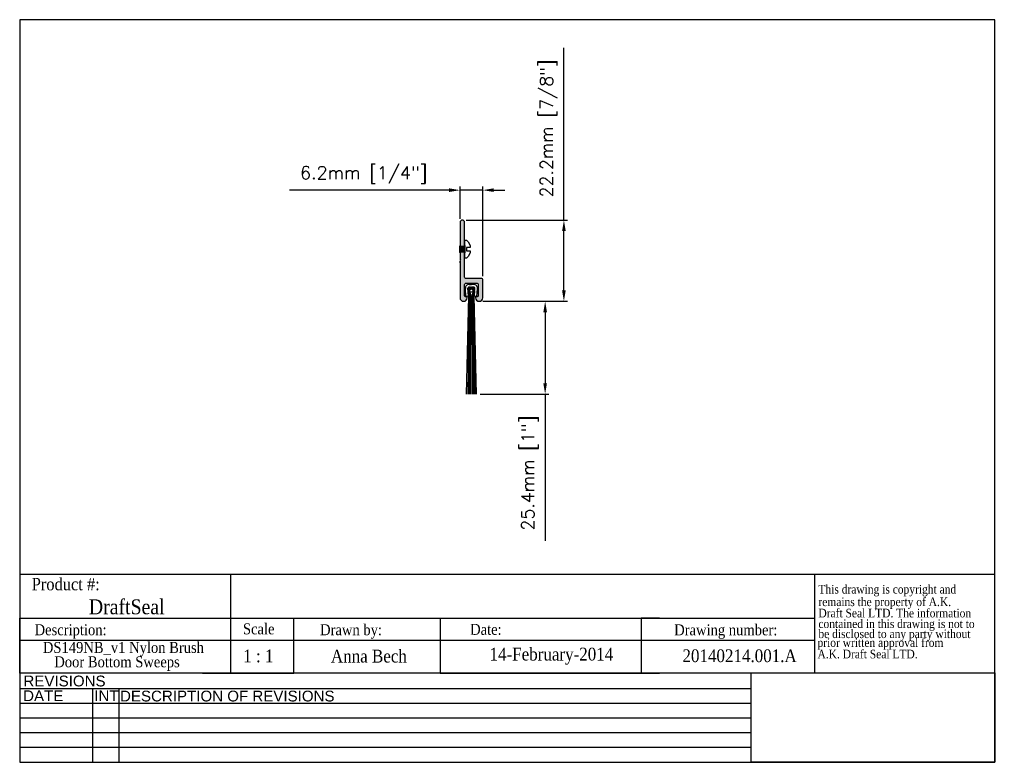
# Model space of a CAD drawing. Header units: millimetres. Extents: x 2362 to 2631, y 15 to 219.
import ezdxf
from ezdxf.enums import TextEntityAlignment as Align

# ---------------------------------------------------------------- set-up
doc = ezdxf.new("R2010")
doc.units = ezdxf.units.MM
doc.header["$MEASUREMENT"] = 0
doc.layers.add('AM_5', color=3, linetype='Continuous', lineweight=25)
doc.layers.add('BORDER', color=7, linetype='Continuous', lineweight=25)
for name, color, linetype in [('APPLIED', 2, 'Continuous'), ('FRAME', 7, 'Continuous'), ('NGP PRODUCT', 7, 'Continuous')]:
    doc.layers.add(name, color=color, linetype=linetype)
doc.styles.add('DS GROUP', font='arial.ttf')
doc.styles.get("Standard").update_dxf_attribs({"font": 'ROMANS.SHX'})
doc.styles.add('TAG', font='GARA.TTF')
doc.dimstyles.new('AM_ISO$0', dxfattribs={"dimtxt": 1.5, "dimasz": 1.5, "dimexe": 1, "dimexo": 1, "dimgap": 1.5, "dimtad": 1, "dimdec": 0, "dimdsep": 46, "dimtxsty": 'Standard', "dimcen": 0, "dimclrd": 256, "dimclre": 256, "dimclrt": 2, "dimadec": 0, "dimazin": 2, "dimtp": 0.1, "dimtm": 0.1, "dimtfac": 0.71, "dimtdec": 0, "dimtmove": 0, "dimatfit": 3, "dimfxl": 1, "dimlwd": -1, "dimlwe": -1, "dimarcsym": 1})
picture_1 = doc.add_image_def('image1.bmp', size_in_pixel=(901, 331))

# ---------------------------------------------------------------- blocks, each defined once
blk = doc.blocks.new('A$C08671A0E')
at = {"layer": 'FRAME', "style": 'TAG'}
for s, p in [('This drawing is copyright and', (14.8, -52.3)), ('remains the property of A.K.', (14.8, -101.5)), ('Draft Seal LTD. The information', (14.8, -145.7)), ('contained in this drawing is not to  ', (14.8, -187.4)), ('be disclosed to any party without ', (14.8, -226.7)), (' prior written approval from', (0, -261.2)), (' A.K. Draft Seal LTD.', (0, -306.1))]:
    blk.add_text(s, height=33.819, dxfattribs=at).set_placement(p)
blk = doc.blocks.new('*D465')
at = {"layer": 'AM_5', "linetype": 'ByBlock', "transparency": 16777216}
for p, q in [((2510.92, 163.67), (2510.92, 210.84)), ((2484.14, 163.67), (2511.92, 163.67)), ((2510.92, 144.44), (2510.92, 160.67)), ((2488.75, 141.44), (2511.92, 141.44))]:
    blk.add_line(p, q, dxfattribs=at)
at = {"layer": 'AM_5', "transparency": 16777216}
for points in [[(2510.42, 160.67), (2511.42, 160.67), (2510.92, 163.67)], [(2510.42, 144.44), (2511.42, 144.44), (2510.92, 141.44)]]:
    blk.add_solid(points, dxfattribs=at)
at = {"layer": 'Defpoints', "color": 0, "transparency": 16777216}
for p in [(2483.14, 163.67), (2510.92, 163.67), (2487.75, 141.44)]:
    blk.add_point(p, dxfattribs=at)
at = {"layer": 'AM_5', "color": 7, "transparency": 16777216, "insert": (2506.75, 188.76), "char_height": 3.5, "attachment_point": 5, "rotation": 90}
blk.add_mtext('22.2mm [7/8"]', dxfattribs=at)
blk = doc.blocks.new('*D466')
at = {"layer": 'AM_5', "linetype": 'ByBlock', "transparency": 16777216}
for p, q in [((2482.5, 164.04), (2482.5, 172.86)), ((2488.74, 148.3), (2488.74, 172.86)), ((2479.5, 171.86), (2435.84, 171.86)), ((2488.74, 171.86), (2482.5, 171.86)), ((2491.74, 171.86), (2494.74, 171.86))]:
    blk.add_line(p, q, dxfattribs=at)
at = {"layer": 'AM_5', "transparency": 16777216}
for points in [[(2479.5, 172.36), (2479.5, 171.36), (2482.5, 171.86)], [(2491.74, 172.36), (2491.74, 171.36), (2488.74, 171.86)]]:
    blk.add_solid(points, dxfattribs=at)
at = {"layer": 'Defpoints', "color": 0, "transparency": 16777216}
for p in [(2482.5, 171.86), (2482.5, 163.04), (2488.74, 147.3)]:
    blk.add_point(p, dxfattribs=at)
at = {"layer": 'AM_5', "color": 7, "transparency": 16777216, "insert": (2456.17, 176.03), "char_height": 3.5, "attachment_point": 5}
blk.add_mtext('6.2mm [1/4"]', dxfattribs=at)
blk = doc.blocks.new('*D467')
at = {"layer": 'AM_5', "linetype": 'ByBlock', "transparency": 16777216}
for p, q in [((2488.75, 141.44), (2506.79, 141.44)), ((2505.79, 138.44), (2505.79, 119.04)), ((2487.99, 116.04), (2506.79, 116.04)), ((2505.79, 116.04), (2505.79, 75.88))]:
    blk.add_line(p, q, dxfattribs=at)
at = {"layer": 'AM_5', "transparency": 16777216}
for points in [[(2505.29, 138.44), (2506.29, 138.44), (2505.79, 141.44)], [(2505.29, 119.04), (2506.29, 119.04), (2505.79, 116.04)]]:
    blk.add_solid(points, dxfattribs=at)
at = {"layer": 'Defpoints', "color": 0, "transparency": 16777216}
for p in [(2487.75, 141.44), (2486.99, 116.04), (2505.79, 116.04)]:
    blk.add_point(p, dxfattribs=at)
at = {"layer": 'AM_5', "color": 7, "transparency": 16777216, "insert": (2501.63, 94.46), "char_height": 3.5, "attachment_point": 5, "rotation": 90}
blk.add_mtext('25.4mm [1"]', dxfattribs=at)

msp = doc.modelspace()

# ---------------------------------------------------------------- hatches: boundary and pattern name
msp.add_hatch(color=256).paths.add_polyline_path([(2483.77, 155.54), (2483.57, 155.74), (2483.77, 155.94), (2483.77, 163.04, 1), (2482.5, 163.04), (2482.5, 152.99), (2482.75, 152.74), (2482.5, 152.49), (2482.5, 142.44, 1.028188), (2484.49, 142.49, 0.591183), (2484.12, 142.73, -0.538826), (2483.77, 142.96), (2483.77, 146.03, -0.414214), (2484.15, 146.41), (2487.09, 146.41, -0.414214), (2487.47, 146.03), (2487.47, 142.96, -0.414214), (2487.22, 142.71), (2487.01, 142.71, 0.38212), (2486.76, 142.49, 1.028188), (2488.74, 142.44), (2488.74, 147.3, 0.414214), (2488.36, 147.68), (2484.15, 147.68, -0.414214), (2483.77, 148.06)])
at = {"layer": 'NGP PRODUCT'}
msp.add_hatch(color=9, dxfattribs=at).paths.add_polyline_path([(2482.2, 156.69), (2482.2, 156), (2482.9, 156.69)])
h = msp.add_hatch(color=9, dxfattribs=at)
h.paths.add_polyline_path([(2482.2, 156), (2482.2, 154.73), (2482.32, 154.73), (2483.78, 156.18), (2483.78, 156.69), (2482.9, 156.69)])
h.paths.add_polyline_path([(2483.72, 154.73), (2483.78, 154.79), (2483.78, 156.18), (2482.32, 154.73)], flags=17)

# ---------------------------------------------------------------- linework, layer by layer
for p, q in [((2484.98, 146.06), (2485.61, 146.06)), ((2484.98, 146.06), (2485.61, 146.06)), ((2486.24, 146.06), (2485.61, 146.06)), ((2486.24, 146.06), (2485.61, 146.06)), ((2484.11, 142.76), (2483.96, 144.98)), ((2484.11, 142.76), (2483.96, 144.98)), ((2484.82, 142.81), (2484.11, 142.76)), ((2484.82, 142.81), (2484.11, 142.76)), ((2484.82, 142.81), (2484.22, 116.04)), ((2485.04, 142.81), (2484.62, 116.04)), ((2484.82, 142.81), (2484.67, 145.03)), ((2484.82, 142.81), (2484.67, 145.03)), ((2484.72, 144.37), (2484.82, 142.81)), ((2484.72, 144.37), (2484.82, 142.81)), ((2484.85, 144.37), (2485.04, 142.81)), ((2484.97, 144.37), (2485.27, 142.81)), ((2484.98, 145.35), (2485.61, 145.35)), ((2484.98, 145.35), (2485.61, 145.35)), ((2485.27, 142.81), (2485.01, 116.04)), ((2485.1, 144.37), (2485.49, 142.81)), ((2485.49, 142.81), (2485.41, 116.04)), ((2486.24, 145.35), (2485.61, 145.35)), ((2486.24, 145.35), (2485.61, 145.35)), ((2486.12, 144.37), (2485.72, 142.81)), ((2485.72, 142.81), (2485.81, 116.04)), ((2486.24, 144.37), (2485.95, 142.81)), ((2485.95, 142.81), (2486.2, 116.04)), ((2486.37, 144.37), (2486.17, 142.81)), ((2486.17, 142.81), (2486.6, 116.04)), ((2486.4, 142.81), (2486.54, 145.03)), ((2486.4, 142.81), (2486.54, 145.03)), ((2486.5, 144.37), (2486.4, 142.81)), ((2486.5, 144.37), (2486.4, 142.81)), ((2487.11, 142.76), (2486.4, 142.81)), ((2487.11, 142.76), (2486.4, 142.81)), ((2486.99, 116.04), (2486.4, 142.81)), ((2487.11, 142.76), (2487.25, 144.98)), ((2487.11, 142.76), (2487.25, 144.98)), ((2362.06, 66.79), (2579.51, 66.79)), ((2419.68, 66.79), (2419.68, 54.73)), ((2579.51, 66.79), (2579.51, 39.73)), ((2362.06, 39.73), (2362.06, 54.73)), ((2362.06, 54.73), (2579.51, 54.73)), ((2362.06, 54.73), (2362.06, 49.73)), ((2362.06, 54.73), (2362.06, 48.73)), ((2362.06, 54.73), (2412.06, 54.73)), ((2419.68, 54.73), (2419.68, 39.73)), ((2437.06, 39.73), (2437.06, 54.73)), ((2437.06, 54.73), (2477.06, 54.73)), ((2477.06, 54.73), (2477.06, 39.73)), ((2537.06, 54.73), (2532.06, 54.73)), ((2532.06, 54.73), (2532.06, 39.73)), ((2362.06, 48.73), (2362.06, 50.23)), ((2362.06, 48.73), (2579.51, 48.73)), ((2362.06, 39.73), (2362.06, 42.73)), ((2412.06, 39.73), (2437.06, 39.73)), ((2477.06, 39.73), (2537.06, 39.73))]:
    msp.add_line(p, q)
msp.add_lwpolyline([(2486.76, 142.44, 1), (2488.74, 142.44), (2488.74, 147.3, 0.414214), (2488.36, 147.68), (2484.15, 147.68, -0.414214), (2483.77, 148.06), (2483.77, 155.54), (2483.57, 155.74), (2483.77, 155.94), (2483.77, 163.04, 1), (2482.5, 163.04), (2482.5, 152.99), (2482.63, 152.86), (2482.5, 152.74), (2482.63, 152.61), (2482.5, 152.49), (2482.5, 142.44, 1), (2484.49, 142.44), (2484.49, 142.46, 0.414214), (2484.24, 142.71), (2484.02, 142.71, -0.414214), (2483.77, 142.96), (2483.77, 146.03, -0.414214), (2484.15, 146.41), (2487.09, 146.41, -0.414214), (2487.47, 146.03), (2487.47, 142.96, -0.414214), (2487.22, 142.71), (2487.01, 142.71, 0.414214), (2486.76, 142.46)], format="xyb", close=True)
msp.add_circle((2485.61, 144.37), 0.445)
for centre, radius, start, end in [((2484.98, 145.05), 1.02, 90, 183.7409), ((2484.98, 145.05), 1.02, 90, 183.7409), ((2486.24, 145.05), 1.02, 356.2591, 90), ((2486.24, 145.05), 1.02, 356.2591, 90), ((2484.98, 145.05), 0.305, 90, 183.7409), ((2484.98, 145.05), 0.305, 90, 183.7409), ((2485.61, 144.37), 1.02, 104.5881, 154.7967), ((2485.61, 144.37), 0.889, 0, 180), ((2485.61, 144.37), 0.762, 0, 180), ((2485.61, 144.37), 0.635, 0, 180), ((2485.61, 144.37), 0.508, 0, 180), ((2485.61, 144.37), 1.02, 25.2033, 75.4119), ((2486.24, 145.05), 0.305, 356.2591, 90), ((2486.24, 145.05), 0.305, 356.2591, 90)]:
    msp.add_arc(centre, radius, start, end)
at = {"layer": 'APPLIED', "color": 3}
for p, q in [((2483.78, 153.25), (2483.78, 158.17)), ((2483.78, 158.17), (2484.27, 158.17)), ((2483.78, 156.69), (2483.78, 154.73)), ((2484.27, 158.17), (2484.77, 157.68)), ((2484.77, 157.68), (2485.26, 156.69)), ((2485.26, 156.69), (2485.26, 156.2)), ((2483.78, 156.18), (2482.32, 154.73)), ((2483.78, 154.79), (2483.72, 154.73)), ((2484.27, 156.2), (2484.27, 155.22)), ((2485.26, 156.2), (2484.27, 156.2)), ((2484.27, 155.22), (2485.26, 155.22)), ((2484.77, 153.74), (2484.27, 153.25)), ((2485.26, 154.73), (2484.77, 153.74)), ((2485.26, 155.22), (2485.26, 154.73)), ((2484.27, 153.25), (2483.78, 153.25))]:
    msp.add_line(p, q, dxfattribs=at)
at = {"layer": 'BORDER'}
for p, q in [((2362.06, 218.5), (2362.06, 15.3)), ((2628.76, 218.5), (2362.06, 218.5)), ((2628.76, 15.3), (2628.76, 218.5)), ((2579.51, 66.79), (2628.76, 66.79)), ((2628.76, 39.73), (2362.06, 39.73)), ((2562.14, 35.42), (2362.06, 35.42)), ((2381.93, 35.42), (2381.93, 15.3)), ((2389.14, 35.42), (2389.14, 15.3)), ((2562.14, 31.4), (2362.06, 31.4)), ((2562.14, 27.37), (2362.06, 27.37)), ((2562.14, 23.35), (2362.06, 23.35)), ((2562.14, 19.33), (2362.06, 19.33)), ((2362.06, 15.3), (2628.76, 15.3))]:
    msp.add_line(p, q, dxfattribs=at)
at = {"layer": 'FRAME', "color": 1}
for q in [(2562.14, 39.74), (2562.14, 39.73)]:
    msp.add_line((2562.14, 15.3), q, dxfattribs=at)
at = {"layer": 'NGP PRODUCT'}
msp.add_line((2482.5, 151.99), (2482.5, 152.45), dxfattribs=at)

# ---------------------------------------------------------------- block references
at = {"xscale": 0.06987750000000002, "yscale": 0.06987750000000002, "zscale": 0.06987750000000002}
msp.add_blockref('A$C08671A0E', (2579.51, 65.14), dxfattribs=at)

# ---------------------------------------------------------------- texts
at = {"layer": 'BORDER', "attachment_point": 2, "style": 'DS GROUP'}
for s, width, insert, char_height in [('REVISIONS', 20.3868, (2374.32, 39.03), 2.953), ('DATE', 20.3868, (2368.5, 34.99), 2.953), ('INT', 20.3868, (2385.79, 34.99), 2.953), ('DESCRIPTION OF REVISIONS', 103.8609, (2418.84, 34.91), 2.9531)]:
    msp.add_mtext_dynamic_manual_height_columns(s, width=width, gutter_width=7.5, heights=[0], dxfattribs=dict(at, insert=insert, char_height=char_height))
at = {"layer": 'FRAME', "style": 'TAG'}
for s, height, p in [('Product #:', 3.382, (2374.65, 64.13)), ('DraftSeal', 4.069, (2391.34, 57.98)), ('Description:', 3, (2375.98, 51.11)), ('Drawn by:', 3, (2452.69, 51.18)), ('Date:', 3, (2489.58, 51.66)), ('Drawing number:', 3, (2555.2, 51.15)), ('1 : 1', 3.5, (2427.35, 44.39)), ('Anna Bech', 3.5, (2457.58, 44.44)), ('14-February-2014', 3.5, (2507.5, 44.44)), ('20140214.001.A', 3.5, (2558.98, 44.45))]:
    msp.add_text(s, height=height, dxfattribs=at).set_placement(p, align=Align.MIDDLE)
msp.add_text('Scale', height=3, dxfattribs=at).set_placement((2423.13, 50.32))
for s, p in [('DS149NB_v1 Nylon Brush', (2390.43, 45.24)), ('Door Bottom Sweeps', (2388.68, 41.31))]:
    msp.add_text(s, height=3, dxfattribs=at).set_placement(p, align=Align.CENTER)

# ---------------------------------------------------------------- dimensions: what is measured, and where the dimension line sits
at = {"layer": 'AM_5'}
dim = msp.add_linear_dim(base=(2510.92, 163.67), p1=(2487.75, 141.44), p2=(2483.14, 163.67), angle=270, dimstyle='AM_ISO$0', override={"dimtxt": 3.5, "dimasz": 3, "dimdec": 1, "dimpost": '<>mm', "dimclrt": 7}, dxfattribs=at)
dim.commit()
dim.dimension.update_dxf_attribs({"geometry": '*D465', "text_midpoint": (2510.92, 188.76), "dimtype": 160})
dim = msp.add_linear_dim(base=(2482.5, 171.86), p1=(2488.74, 147.3), p2=(2482.5, 163.04), dimstyle='AM_ISO$0', override={"dimtxt": 3.5, "dimasz": 3, "dimdec": 1, "dimpost": '<>mm', "dimclrt": 7}, dxfattribs=at)
dim.commit()
dim.dimension.update_dxf_attribs({"geometry": '*D466', "text_midpoint": (2456.17, 176.03)})
dim = msp.add_linear_dim(base=(2505.79, 116.04), p1=(2487.75, 141.44), p2=(2486.99, 116.04), angle=90, dimstyle='AM_ISO$0', override={"dimtxt": 3.5, "dimasz": 3, "dimdec": 1, "dimpost": '<>mm', "dimclrt": 7}, dxfattribs=at)
dim.commit()
dim.dimension.update_dxf_attribs({"geometry": '*D467', "text_midpoint": (2501.63, 94.46)})

# ---------------------------------------------------------------- pictures from other files: only their frames are drawn
image = msp.add_image(picture_1, insert=(2562.14, 15.3), size_in_units=(66.62, 24.47))
image.dxf.flags = 7

doc.saveas('drawing.dxf')
